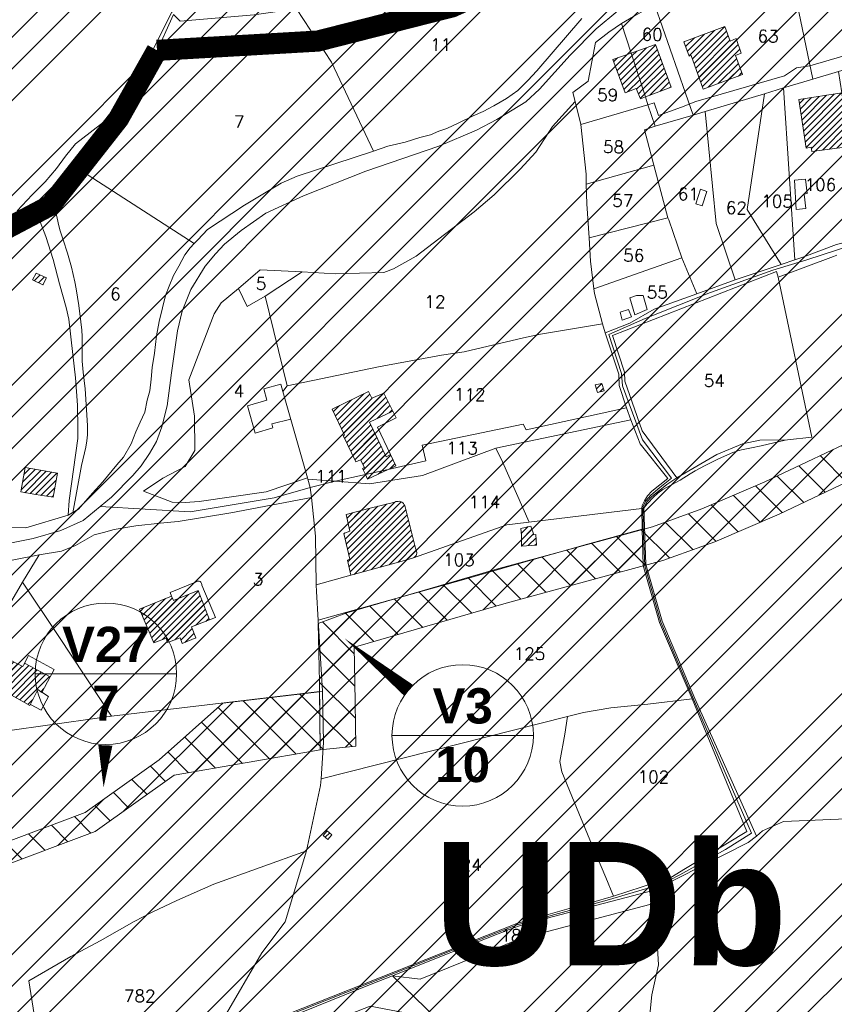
# Model space of a CAD drawing. Header units: metres. Extents: x 578835 to 593571, y 248557 to 255108.
# Tile 109 of 251: x 582712 to 582943, y 252401 to 252681. Entities that reach past the tile are written whole.
import ezdxf

# ---------------------------------------------------------------- set-up
doc = ezdxf.new("R2010")
doc.units = ezdxf.units.M
doc.linetypes.add('CACHEX2', pattern=[0.75, 0.5, -0.25])
doc.linetypes.add('SOLID_LINE', pattern=[0])
for name, color, linetype, lineweight in [('Cad-BATIMENT_BATI_LEGER13', 7, 'SOLID_LINE', 0), ('Cad-BATIMENT_BATI_PRIVE12', 7, 'SOLID_LINE', 0), ('Cad-BATIMENT_BATI_PRIVE12_HACH', 7, 'SOLID_LINE', 0), ('Cad-PARCELLAIRE_PARCELLE1', 250, 'SOLID_LINE', 0), ('Cad-RESEAU_ROUT_AXE_DE_VOIE26', 255, 'SOLID_LINE', 0), ('Cad-RESEAU_ROUT_LIMITE_DE_VOIE_P23', 8, 'SOLID_LINE', 0), ('Cad-TOPONYMIE_NUMERO_DE_PARCELL182', 250, 'SOLID_LINE', 0), ('ER', 192, 'Continuous', 18), ('PLU', 7, 'CACHEX2', 5), ('PPRIF - contour', 10, 'Continuous', 9)]:
    doc.layers.add(name, color=color, linetype=linetype, lineweight=lineweight)
doc.layers.add('PLU nom', color=7, linetype='Continuous')
doc.styles.get("Standard").update_dxf_attribs({"font": 'arialbd_0.ttf', "height": 50})
doc.styles.add('TEXTSTYLE_45_11', font='txt.shx', dxfattribs={"oblique": 50})

msp = doc.modelspace()

# ---------------------------------------------------------------- hatches: boundary and pattern name
at = {"layer": 'Cad-BATIMENT_BATI_PRIVE12_HACH', "ltscale": 0.4}
h = msp.add_hatch(dxfattribs=at)
h.set_pattern_fill('ANSI31', color=256, scale=0.4, style=0)
h.paths.add_polyline_path([(582913.33, 252674.91), (582911.84, 252679.02), (582900.17, 252674.7), (582901.74, 252670.6), (582902.31, 252670.76), (582905.65, 252661.23), (582916.85, 252665.4), (582914.83, 252670.8), (582916.5, 252671.49), (582915, 252675.6)])
h = msp.add_hatch(dxfattribs=at)
h.set_pattern_fill('ANSI31', color=256, scale=0.4, style=0)
h.paths.add_polyline_path([(582885.19, 252671.45), (582889.27, 252659.08), (582896.54, 252661.8), (582892.15, 252673.92)])
h = msp.add_hatch(dxfattribs=at)
h.set_pattern_fill('ANSI31', color=256, scale=0.4, style=0)
h.paths.add_polyline_path([(582889.27, 252659.08), (582885.19, 252671.45), (582879.98, 252669.68), (582883.49, 252660.16), (582886.68, 252661.43), (582887.83, 252658.51)])
h = msp.add_hatch(dxfattribs=at)
h.set_pattern_fill('ANSI31', color=256, scale=0.4, style=0)
h.paths.add_polyline_path([(582945.06, 252660.17), (582932.85, 252658.26), (582934.91, 252644.49), (582936.38, 252644.73), (582936.56, 252643.52), (582945.93, 252644.75), (582945.73, 252646.18), (582947.19, 252646.41)])
h = msp.add_hatch(dxfattribs=at)
h.set_pattern_fill('ANSI31', color=256, scale=0.4, style=0)
h.paths.add_polyline_path([(582716.24, 252609), (582715.16, 252607.12), (582718.16, 252605.7), (582719.16, 252607.68)])
h = msp.add_hatch(dxfattribs=at)
h.set_pattern_fill('ANSI31', color=256, scale=0.4, style=0)
h.paths.add_polyline_path([(582876.86, 252577.68), (582874.99, 252577.3), (582875.66, 252575.12), (582877.52, 252575.62)])
h = msp.add_hatch(dxfattribs=at)
h.set_pattern_fill('ANSI31', color=256, scale=0.4, style=0)
h.paths.add_polyline_path([(582808.9, 252553.51), (582809.77, 252551.8), (582816.25, 252553.23), (582818.39, 252554.3), (582816.88, 252557.52), (582815.62, 252556.86), (582810.93, 252566.72), (582817.5, 252569.84), (582814.94, 252574.97), (582811.59, 252573.47), (582810.61, 252575.39), (582800.31, 252570.41), (582803.82, 252563.01), (582803.42, 252562.87), (582807, 252555.47), (582808.36, 252556.03), (582809.45, 252553.78)])
h = msp.add_hatch(dxfattribs=at)
h.set_pattern_fill('ANSI31', color=256, scale=0.4, style=0)
h.paths.add_polyline_path([(582721.04, 252545.41), (582722.3, 252552.2), (582713.09, 252553.78), (582711.86, 252546.88), (582716.13, 252546.12)])
h = msp.add_hatch(dxfattribs=at)
h.set_pattern_fill('ANSI31', color=256, scale=0.4, style=0)
h.paths.add_polyline_path([(582810.38, 252550.52), (582816.25, 252553.23), (582809.77, 252551.8)])
h = msp.add_hatch(dxfattribs=at)
h.set_pattern_fill('ANSI31', color=256, scale=0.4, style=0)
h.paths.add_polyline_path([(582824.17, 252530.37), (582823.97, 252530.91), (582821, 252542.7), (582820.9, 252542.92), (582820.79, 252543.24), (582820.6, 252543.56), (582820.34, 252543.76), (582820.07, 252543.96), (582819.73, 252544.16), (582819.39, 252544.24), (582819.06, 252544.21), (582818.73, 252544.18), (582818.4, 252544.17), (582818.09, 252544.02), (582810.74, 252542.19), (582804.28, 252540.53), (582805.35, 252535.71), (582803.59, 252535.13), (582805.35, 252527.8), (582804.63, 252527.52), (582805.65, 252523.25), (582820.23, 252527.26), (582823.13, 252528.05), (582823.69, 252528.33), (582823.91, 252528.57), (582824.14, 252528.81), (582824.27, 252529.15), (582824.32, 252529.49), (582824.31, 252529.72), (582824.28, 252530.05)])
h = msp.add_hatch(dxfattribs=at)
h.set_pattern_fill('ANSI31', color=256, scale=0.4, style=0)
h.paths.add_polyline_path([(582853.91, 252536.53), (582854.07, 252534.53), (582854.07, 252531.53), (582858.34, 252531.77), (582858.18, 252534.76), (582857.61, 252534.72), (582856.74, 252537.21)])
h = msp.add_hatch(dxfattribs=at)
h.set_pattern_fill('ANSI31', color=256, scale=0.4, style=0)
h.paths.add_polyline_path([(582765.49, 252510.54), (582762.25, 252518.86), (582755.22, 252516.04), (582754.7, 252517.34), (582745.62, 252513.57), (582749.63, 252504.09), (582753.14, 252505.4), (582753.58, 252504.1), (582757.09, 252505.5), (582757.72, 252503.88), (582761.63, 252505.43), (582760.39, 252508.56)])
h = msp.add_hatch(dxfattribs=at)
h.set_pattern_fill('ANSI31', color=256, scale=0.4, style=0)
h.paths.add_polyline_path([(582717.84, 252489.97), (582720.19, 252494.4), (582712.94, 252498.25), (582712.45, 252497.32), (582707.02, 252500.1), (582702.16, 252491.11), (582706.22, 252488.88), (582707.08, 252490.4), (582714.44, 252486.22), (582716.7, 252490.76)])
h = msp.add_hatch(dxfattribs=at)
h.set_pattern_fill('ANSI31', color=256, scale=0.4, style=0)
h.paths.add_polyline_path([(582798.92, 252450.69), (582797.71, 252449.36), (582799.12, 252448.25), (582800.25, 252449.57)])
at = {"layer": 'ER', "ltscale": 0.4}
h = msp.add_hatch(dxfattribs=at)
h.set_pattern_fill('ANSI37', color=256, scale=2, style=0)
h.paths.add_polyline_path([(582796.74, 252490.16), (582769.25, 252486.91), (582751.21, 252470.8), (582730.2, 252455.87), (582703.18, 252445.74), (582667.97, 252433.81), (582630.66, 252426.35), (582616.13, 252419.7), (582611.33, 252414.89), (582602.92, 252440.09), (582578.85, 252485.94), (582556.56, 252535.65), (582541.51, 252565.17), (582528.44, 252580.62), (582512.68, 252591.12), (582488.4, 252608.05), (582472.83, 252625.23), (582472.83, 252631.27), (582478.02, 252640.23), (582488.83, 252642.2), (582507.51, 252640.55), (582536.33, 252630.95), (582584.88, 252614.59), (582587.68, 252619.98), (582538.23, 252636.64), (582508.74, 252646.46), (582488.55, 252648.24), (582474.22, 252645.64), (582466.83, 252632.88), (582466.83, 252622.92), (582484.41, 252603.52), (582509.3, 252586.16), (582524.4, 252576.09), (582536.48, 252561.82), (582551.15, 252533.05), (582573.45, 252483.32), (582597.39, 252437.73), (582606.72, 252409.73), (582605.23, 252404.89), (582595.31, 252402.74), (582584.48, 252412.53), (582568.75, 252427.7), (582550.3, 252455.57), (582537.23, 252472.05), (582516.52, 252510.01), (582497.68, 252526.49), (582474.98, 252541.62), (582445.46, 252553.78), (582431.57, 252558.41), (582430.11, 252545.81), (582423.34, 252552.84), (582404.55, 252581.87), (582376.71, 252616.66), (582350.38, 252633.62), (582321.17, 252646.47), (582291.42, 252649.97), (582249.04, 252650.55), (582220.64, 252652.25), (582175.3, 252658.48), (582156.76, 252664.66), (582149.33, 252667.45), (582147.99, 252661.54), (582154.76, 252659.01), (582173.93, 252652.61), (582220.05, 252646.27), (582248.82, 252644.55), (582291.03, 252643.98), (582319.58, 252640.62), (582347.53, 252628.32), (582372.64, 252612.14), (582399.68, 252578.35), (582418.62, 252549.09), (582474.29, 252491.38), (582506.5, 252456.92), (582516.46, 252433.67), (582520.16, 252416.24), (582513.46, 252404.9), (582485.65, 252372.56), (582464.23, 252348.89), (582447.94, 252338.57), (582435.29, 252336.46), (582397.51, 252342.1), (582360.44, 252348.94), (582330, 252355.26), (582297.29, 252358.13), (582252.85, 252363.25), (582218.92, 252369.58), (582194.15, 252368.99), (582173.95, 252362.26), (582168.39, 252354.62), (582166.96, 252346.03), (582188.65, 252307.2), (582215.9, 252285.85), (582242.17, 252275.91), (582256.01, 252262.77), (582269.08, 252250.42), (582288.32, 252238.59), (582307.73, 252234.11), (582337.11, 252234.82), (582386.15, 252227.72), (582440.89, 252221.32), (582476.71, 252210.58), (582504.48, 252209.85), (582569, 252219.17), (582598.6, 252223.98), (582602.74, 252221.4), (582610.83, 252207.91), (582620.1, 252186.53), (582637.49, 252156.1), (582655.02, 252137.85), (582666.41, 252128.74), (582688.82, 252123.51), (582708.41, 252123.51), (582725.34, 252114.7), (582734.85, 252107.1), (582736.07, 252096.1), (582729.77, 252075.09), (582723.28, 252035.45), (582722.58, 252010.22), (582713.67, 251992.4), (582698.19, 251967.77), (582675.88, 251943.38), (582649.51, 251929.51), (582621.53, 251921.81), (582598.81, 251919.61), (582583.13, 251907.67), (582564.2, 251893.11), (582552.1, 251875.71), (582550.34, 251861.66), (582558.35, 251856.66), (582575.66, 251855.93), (582599.7, 251844.63), (582623.95, 251839.48), (582646.09, 251840.22), (582661.18, 251844.53), (582681.51, 251846.63), (582706.04, 251847.33), (582746.16, 251839.31), (582777.12, 251831.57), (582798.72, 251819.73), (582815.48, 251807.16), (582832.68, 251789.25), (582845.85, 251780.72), (582865.53, 251780.72), (582889.06, 251784.4), (582912.14, 251795.94), (582940.37, 251805.82), (582975.56, 251814.26), (582989.04, 251814.26), (583010.12, 251807.94), (583034.7, 251802.16), (583054.6, 251800.68), (583081.25, 251805.73), (583113.44, 251808.52), (583139.2, 251802.26), (583169.25, 251791.08), (583188.74, 251775.08), (583203.28, 251760.54), (583236.28, 251745.14), (583277.77, 251739.04), (583285.1, 251732.57), (583282.99, 251752.41), (583279.03, 251744.92), (583238.02, 251750.95), (583206.78, 251765.53), (583192.77, 251779.53), (583172.29, 251796.35), (583140.96, 251808.01), (583113.9, 251814.59), (583080.43, 251811.68), (583054.26, 251806.73), (583035.62, 251808.11), (583011.67, 251813.74), (582989.92, 251820.26), (582974.85, 251820.26), (582938.67, 251811.58), (582909.8, 251801.48), (582887.21, 251790.18), (582865.06, 251786.72), (582847.62, 251786.72), (582836.53, 251793.9), (582819.47, 251811.67), (582801.97, 251824.79), (582779.32, 251837.21), (582747.47, 251845.17), (582706.55, 251853.35), (582681.11, 251852.63), (582660.04, 251850.45), (582645.16, 251846.19), (582624.48, 251845.5), (582601.62, 251850.35), (582577.12, 251861.88), (582560.18, 251862.58), (582556.77, 251864.72), (582557.87, 251873.5), (582568.6, 251888.92), (582586.78, 251902.91), (582601.08, 251913.8), (582622.62, 251915.89), (582651.73, 251923.89), (582679.6, 251938.56), (582702.98, 251964.12), (582718.9, 251989.45), (582728.54, 252008.73), (582729.27, 252034.88), (582735.63, 252073.74), (582742.17, 252095.55), (582740.54, 252110.23), (582728.63, 252119.76), (582709.88, 252129.51), (582689.51, 252129.51), (582669.09, 252134.27), (582659.07, 252142.29), (582642.34, 252159.72), (582625.47, 252189.22), (582616.18, 252210.66), (582607.14, 252225.72), (582599.86, 252230.27), (582568.09, 252225.1), (582504.13, 252215.86), (582477.66, 252216.56), (582442.11, 252227.22), (582386.93, 252233.67), (582337.47, 252240.84), (582308.34, 252240.12), (582290.63, 252244.21), (582272.75, 252255.21), (582260.13, 252267.13), (582245.42, 252281.1), (582218.88, 252291.14), (582193.3, 252311.18), (582173.22, 252347.11), (582174.08, 252352.24), (582177.67, 252357.17), (582195.19, 252363.01), (582218.44, 252363.57), (582251.95, 252357.32), (582296.68, 252352.16), (582329.13, 252349.31), (582359.28, 252343.05), (582396.52, 252336.18), (582435.34, 252330.39), (582450.12, 252332.85), (582468.13, 252344.25), (582490.15, 252368.59), (582518.35, 252401.39), (582526.51, 252415.2), (582522.21, 252435.49), (582511.6, 252460.25), (582478.64, 252495.51), (582435.51, 252540.22), (582436.68, 252550.38), (582443.36, 252548.15), (582472.15, 252536.3), (582494.03, 252521.72), (582511.77, 252506.2), (582532.21, 252468.72), (582545.44, 252452.05), (582564.11, 252423.84), (582580.39, 252408.14), (582593.57, 252396.22), (582609.94, 252399.78), (582612.27, 252407.34), (582619.61, 252414.69), (582632.52, 252420.61), (582669.52, 252428.01), (582705.19, 252440.09), (582733.04, 252450.53), (582755.47, 252466.46), (582796.94, 252473.67), (582796.82, 252482.36)])
h = msp.add_hatch(dxfattribs=at)
h.set_pattern_fill('ANSI37', color=256, scale=2, style=0)
h.paths.add_polyline_path([(583120.38, 252605.1), (583096.66, 252604.2), (583039.38, 252598.94), (583020.07, 252590.5), (582997.43, 252578.52), (582952.4, 252563.61), (582923.18, 252549.73), (582905.3, 252542.07), (582891.25, 252537.01), (582847.02, 252524.95), (582804.45, 252512.58), (582796.37, 252509.55), (582796.73, 252492.88), (582796.94, 252473.67), (582807.01, 252474.67), (582806.73, 252493.04), (582806.52, 252502.68), (582807.6, 252503.09), (582849.73, 252515.32), (582894.26, 252527.47), (582908.96, 252532.76), (582927.3, 252540.61), (582956.13, 252554.31), (583001.36, 252569.29), (583024.42, 252581.49), (583041.91, 252589.13), (583097.3, 252594.22), (583119, 252595.04), (583166.45, 252579.8), (583170.27, 252578.57), (583168.82, 252589.54)])
at = {"layer": 'PPRIF - contour', "lineweight": 15}
h = msp.add_hatch(dxfattribs=at)
h.set_pattern_fill('ANSI34', color=30, scale=2, style=0)
h.paths.add_polyline_path([(583168.56, 249236.59), (583178.02, 249273.37), (583184.15, 249314.36), (583186.86, 249348.54), (583183.82, 249412.65), (583188.31, 249497.75), (583209.56, 249638.59), (583209.57, 249654.16), (583202.87, 249764.69), (583181.22, 249772.54), (583212.18, 249841.81), (583235.33, 249974.64), (583193.51, 249985.09), (583186.04, 250045.54), (583188.28, 250067.18), (583195.8, 250078.07), (583245.78, 250078.37), (583251.01, 250132.85), (583194.25, 250138.82), (583209.94, 250168.32), (583209.19, 250188.47), (583208.21, 250203.8), (583217.43, 250267.61), (583213.64, 250277.41), (583256.98, 250284.74), (583262.34, 250350.34), (583266.18, 250436.39), (583274.5, 250436.7), (583214.43, 250499.33), (583184.56, 250537.39), (583218.91, 250547.09), (583241.07, 250552.07), (583269.68, 250547.09), (583271.18, 250569.48), (583274.91, 250580.67), (583286.48, 250597.77), (583293.66, 250716.62), (583278.73, 250731.44), (583193.67, 250750.25), (583156.78, 250759.28), (583135.71, 250831.5), (583141.39, 250856.49), (583145.69, 250864.01), (583161.1, 250891.6), (583169.34, 250905.21), (583172.57, 250920.26), (583171.49, 250936.38), (583169.31, 250950.6), (583181.85, 251003.26), (583206.95, 251084.03), (583216.62, 251114.12), (583232.39, 251161.77), (583245.29, 251209.41), (583234.54, 251210.94), (583234.1, 251288.09), (583244.66, 251288.39), (583237.9, 251328.73), (583229.54, 251356.01), (583200.13, 251357.42), (583190.46, 251371.39), (583189.74, 251379.63), (583190.1, 251406.14), (583244.22, 251415.82), (583256.04, 251419.04), (583270.74, 251430.86), (583295.47, 251440.89), (583325.21, 251451.64), (583340.94, 251464.43), (583366, 251457.91), (583398.59, 251444.88), (583422.15, 251436.37), (583417.63, 251462.92), (583418.14, 251495.99), (583409.11, 251546.1), (583400.09, 251585.18), (583359.99, 251579.17), (583344.95, 251609.23), (583333.92, 251624.76), (583325.9, 251633.28), (583319.39, 251648.31), (583296.33, 251649.31), (583292.32, 251666.85), (583282.01, 251764.42), (583240.65, 251790.03), (583212.78, 251805.76), (583221.32, 251831.82), (583251.44, 251830.48), (583273.02, 251828.23), (583262.67, 251903.93), (583199.69, 251895.44), (583192.95, 251945.32), (583256.33, 251954.31), (583243.74, 252050.47), (583214.52, 252068.27), (583208.68, 252073.66), (583201.93, 252137.92), (583178.11, 252135.22), (583183.95, 252176.12), (583226.69, 252181.65), (583216.8, 252253.1), (583210.96, 252307.92), (583193.36, 252422.33), (583178.97, 252519.84), (583167.73, 252607.66), (583178.52, 252614.4), (583188.29, 252625.39), (583184.93, 252642.05), (583192.13, 252639.75), (583210.89, 252641.9), (583205.05, 252676.95), (583200.1, 252708.47), (583205.05, 252708.02), (583194.96, 252797.38), (583191.02, 252799.28), (583173.51, 252800.6), (583168.08, 252797.59), (583165.67, 252793.82), (583165.69, 252787.69), (583073.05, 252815.41), (583065.66, 252814.13), (583065.94, 252812.7), (583046.85, 252808.33), (583047.04, 252816.04), (582997.15, 252812.42), (582995.86, 252782.45), (582980.16, 252787.72), (582949.89, 252804.92), (582947.27, 252800.69), (582935.19, 252777.61), (582924.38, 252768.8), (582917.32, 252760.63), (582910.91, 252748.5), (582903.76, 252736.42), (582880, 252724.86), (582817.58, 252706.15), (582782.59, 252696.37), (582747.69, 252696.56), (582653.19, 252726.32), (582583.51, 252736.7), (582547.53, 252745.89), (582391.95, 252693.83), (582342.71, 252696.56), (582258, 252701.11), (582228.89, 252730.03), (582194.3, 252754.65), (582137.15, 252749.12), (582028.37, 252701.22), (581997.03, 252701.83), (581923.09, 252643.99), (581895.44, 252653.82), (581782.97, 252699.88), (581749.17, 252724.45), (581694.48, 252730.59), (581626.87, 252779.73), (581623.69, 252832.13), (581568.99, 252867.14), (581549.94, 252902.76), (581520.9, 252875.84), (581488.95, 252861.1), (581415.1, 252871.66), (581333.97, 252861.22), (581285.87, 252845.9), (581226.26, 252859.41), (581213.27, 252848.96), (581176.79, 252829.19), (581135.62, 252832.26), (581093.83, 252851.3), (581026.18, 252865.71), (580894.22, 252859.98), (580764.18, 252821.75), (580666.25, 252837.89), (580606.97, 252807.31), (580553.37, 252825.96), (580518.38, 252831.19), (580426.24, 252844.58), (580314.78, 252864.48), (580232.54, 252861.61), (580193.34, 252877.86), (579737.68, 252731.06), (579339.29, 252594.91), (579467.34, 252529.95), (579492.26, 252526.53), (579537.88, 252506.87), (579628.29, 252501.98), (579673.34, 252488.27), (579756.55, 252421.24), (579801.62, 252412.32), (579849.52, 252376.66), (579890.09, 252373.24), (579954.11, 252362.98), (580003.08, 252331.22), (580020.69, 252319.86), (580037.79, 252307.65), (580048.55, 252295.44), (580067.12, 252269.55), (580095.49, 252178.46), (580127.66, 252086.63), (580157.22, 252011.67), (580209.32, 251928.46), (580208.41, 251858.24), (580196.24, 251818.11), (580206.29, 251790.3), (580227.07, 251716.54), (580274.53, 251673.98), (580324.82, 251599.61), (580345.2, 251567.99), (580352.27, 251548.44), (580380.56, 251474.57), (580498.13, 251465.11), (580632.34, 251425.65), (580688.87, 251403.81), (580903, 251328.66), (581057.22, 251304.45), (581128.89, 251277.45), (581306.24, 251176.53), (581363.6, 251156.15), (581418.4, 251079.72), (581465.72, 250967.17), (581546.02, 250830.88), (581604.72, 250760.44), (581621.29, 250710.76), (581635.31, 250677.64), (581677.37, 250643.25), (581761.5, 250538.8), (581878.03, 250481.58), (581978.36, 250416.05), (582083.64, 250336.15), (582132.06, 250252.96), (582193.12, 250147.32), (582211.34, 250118.18), (582217.79, 250080.35), (582244.22, 249930.09), (582252.92, 249788.8), (582279.87, 249720.73), (582264.14, 249693.23), (582229.1, 249576.98), (582243.69, 249504.21), (582236.53, 249458.37), (582233.12, 249417.21), (582207.89, 249404.14), (582210.7, 249314.66), (582282.52, 249136.36), (582365.79, 249069.63), (582329.51, 248868.66), (582370.33, 248802.93), (582389.99, 248830.88), (582435.35, 248829.37), (582475.81, 248930.64), (582488.18, 248933.83), (582505.04, 248934.94), (582536.56, 248931.03), (582545.58, 248873.46), (582547.73, 248837.81), (582559.27, 248733.3), (582660.26, 248731.96), (582707.75, 248722.61), (582711.09, 248844.25), (582713.77, 248853.61), (582730.11, 248933.31), (582770.57, 249048.63), (582781.22, 249070.77), (582782.86, 249074.05), (582786.69, 249073.51), (582794.34, 249066.4), (582795.98, 249060.39), (582802, 249037.44), (582837.54, 249029.24), (582847.92, 249019.4), (582859.41, 249022.68), (582870.89, 249021.59), (582882.91, 249029.79), (582897.68, 249024.87), (582894.41, 249004.61), (582898.78, 248991.5), (582903.16, 248984.94), (582914.71, 248986.01), (582980.86, 249040.12), (583036.72, 249107.47), (583089.79, 249152.85), (583096.96, 249144.66), (583169.29, 249123.72), (583150.9, 249178.85), (583158.77, 249200.15)])

# ---------------------------------------------------------------- linework, layer by layer
at = {"layer": 'Cad-BATIMENT_BATI_LEGER13'}
for points in [[(582932.07, 252627.1), (582934.86, 252627.33), (582934.36, 252631.41), (582935.17, 252631.58), (582934.74, 252635.68), (582931.63, 252635.42), (582932.07, 252627.1), (582932.07, 252627.1)], [(582932.07, 252627.1), (582934.86, 252627.33), (582934.36, 252631.41), (582935.17, 252631.58), (582934.74, 252635.68), (582931.63, 252635.42), (582932.07, 252627.1), (582932.07, 252627.1)], [(582903.59, 252628.73), (582905.37, 252628.1), (582906.75, 252632.23), (582904.89, 252632.86), (582903.59, 252628.73), (582903.59, 252628.73)], [(582903.59, 252628.73), (582905.37, 252628.1), (582906.75, 252632.23), (582904.89, 252632.86), (582903.59, 252628.73), (582903.59, 252628.73)], [(582818.49, 252567.91), (582817.5, 252569.84), (582810.93, 252566.72), (582815.62, 252556.86), (582816.88, 252557.52), (582813.19, 252565.24), (582818.49, 252567.91), (582818.49, 252567.91)], [(582818.49, 252567.91), (582817.5, 252569.84), (582810.93, 252566.72), (582815.62, 252556.86), (582816.88, 252557.52), (582813.19, 252565.24), (582818.49, 252567.91), (582818.49, 252567.91)], [(582721.33, 252496.5), (582714.08, 252500.47), (582712.94, 252498.25), (582720.19, 252494.4), (582721.33, 252496.5), (582721.33, 252496.5)], [(582721.33, 252496.5), (582714.08, 252500.47), (582712.94, 252498.25), (582720.19, 252494.4), (582721.33, 252496.5), (582721.33, 252496.5)]]:
    msp.add_lwpolyline(points, close=True, dxfattribs=at)
at = {"layer": 'Cad-BATIMENT_BATI_PRIVE12'}
for points in [[(582913.33, 252674.91), (582911.84, 252679.02), (582900.17, 252674.7), (582901.74, 252670.6), (582902.31, 252670.76), (582905.65, 252661.23), (582916.85, 252665.4), (582914.83, 252670.8), (582916.5, 252671.49), (582915, 252675.6), (582913.33, 252674.91), (582913.33, 252674.91)], [(582885.19, 252671.45), (582889.27, 252659.08), (582896.54, 252661.8), (582892.15, 252673.92), (582885.19, 252671.45), (582885.19, 252671.45)], [(582889.27, 252659.08), (582885.19, 252671.45), (582879.98, 252669.68), (582883.49, 252660.16), (582886.68, 252661.43), (582887.83, 252658.51), (582889.27, 252659.08), (582889.27, 252659.08)], [(582945.06, 252660.17), (582932.85, 252658.26), (582934.91, 252644.49), (582936.38, 252644.73), (582936.56, 252643.52), (582945.93, 252644.75), (582945.73, 252646.18), (582947.19, 252646.41), (582945.06, 252660.17), (582945.06, 252660.17)], [(582716.24, 252609), (582715.16, 252607.12), (582718.16, 252605.7), (582719.16, 252607.68), (582716.24, 252609), (582716.24, 252609)], [(582876.86, 252577.68), (582874.99, 252577.3), (582875.66, 252575.12), (582877.52, 252575.62), (582876.86, 252577.68), (582876.86, 252577.68)], [(582808.9, 252553.51), (582809.77, 252551.8), (582816.25, 252553.23), (582818.39, 252554.3), (582816.88, 252557.52), (582815.62, 252556.86), (582810.93, 252566.72), (582817.5, 252569.84), (582814.94, 252574.97), (582811.59, 252573.47), (582810.61, 252575.39), (582800.31, 252570.41), (582803.82, 252563.01), (582803.42, 252562.87), (582807, 252555.47), (582808.36, 252556.03), (582809.45, 252553.78), (582808.9, 252553.51), (582808.9, 252553.51)], [(582721.04, 252545.41), (582722.3, 252552.2), (582713.09, 252553.78), (582711.86, 252546.88), (582716.13, 252546.12), (582721.04, 252545.41), (582721.04, 252545.41)], [(582810.38, 252550.52), (582816.25, 252553.23), (582809.77, 252551.8), (582810.38, 252550.52), (582810.38, 252550.52)], [(582824.17, 252530.37), (582823.97, 252530.91), (582821, 252542.7), (582820.9, 252542.92), (582820.79, 252543.24), (582820.6, 252543.56), (582820.34, 252543.76), (582820.07, 252543.96), (582819.73, 252544.16), (582819.39, 252544.24), (582819.06, 252544.21), (582818.73, 252544.18), (582818.4, 252544.17), (582818.09, 252544.02), (582810.74, 252542.19), (582804.28, 252540.53), (582805.35, 252535.71), (582803.59, 252535.13), (582805.35, 252527.8), (582804.63, 252527.52), (582805.65, 252523.25), (582820.23, 252527.26), (582823.13, 252528.05), (582823.69, 252528.33), (582823.91, 252528.57), (582824.14, 252528.81), (582824.27, 252529.15), (582824.32, 252529.49), (582824.31, 252529.72), (582824.28, 252530.05), (582824.17, 252530.37), (582824.17, 252530.37)], [(582853.91, 252536.53), (582854.07, 252534.53), (582854.07, 252531.53), (582858.34, 252531.77), (582858.18, 252534.76), (582857.61, 252534.72), (582856.74, 252537.21), (582853.91, 252536.53), (582853.91, 252536.53)], [(582765.49, 252510.54), (582762.25, 252518.86), (582755.22, 252516.04), (582754.7, 252517.34), (582745.62, 252513.57), (582749.63, 252504.09), (582753.14, 252505.4), (582753.58, 252504.1), (582757.09, 252505.5), (582757.72, 252503.88), (582761.63, 252505.43), (582760.39, 252508.56), (582765.49, 252510.54), (582765.49, 252510.54)], [(582717.84, 252489.97), (582720.19, 252494.4), (582712.94, 252498.25), (582712.45, 252497.32), (582707.02, 252500.1), (582702.16, 252491.11), (582706.22, 252488.88), (582707.08, 252490.4), (582714.44, 252486.22), (582716.7, 252490.76), (582717.84, 252489.97), (582717.84, 252489.97)], [(582798.92, 252450.69), (582797.71, 252449.36), (582799.12, 252448.25), (582800.25, 252449.57), (582798.92, 252450.69), (582798.92, 252450.69)]]:
    msp.add_lwpolyline(points, close=True, dxfattribs=at)
at = {"layer": 'Cad-PARCELLAIRE_PARCELLE1'}
for points in [[(582710.81, 252626.71), (582715.14, 252631.2), (582718.77, 252634.95), (582722.01, 252638.68), (582724.6, 252642.24), (582727.44, 252645.7), (582736.58, 252652.82), (582739.14, 252655.71), (582742.93, 252660.7), (582745.67, 252664.39), (582749.87, 252673.32), (582754.74, 252683.09), (582757.37, 252687.1), (582742.99, 252694.48), (582731.8, 252700.24), (582716.38, 252707.2), (582716.38, 252707.2), (582716.38, 252707.2), (582706.21, 252694.66)], [(582871.18, 252681.32), (582858.41, 252666.44), (582855.92, 252663.66), (582853.03, 252660.86), (582849.83, 252658.58), (582846.21, 252656.5), (582843.22, 252654.91), (582840.36, 252653.67), (582836.31, 252651.66), (582832.83, 252650.03), (582830.58, 252649.29), (582828.19, 252648.31), (582825.21, 252647.5), (582821.03, 252646.15), (582816.1, 252645.06), (582812.02, 252643.62), (582800.1, 252668.93), (582790.18, 252684.04)], [(582709.12, 252622.33), (582717.41, 252623.58), (582717.41, 252623.58), (582717.41, 252623.58), (582719, 252619.37), (582721.03, 252612.84), (582722.84, 252605.98), (582724.72, 252599.22), (582725.5, 252595.94), (582726.66, 252585.89), (582727.37, 252579.26), (582727.94, 252571.51), (582728.08, 252564.94), (582728.06, 252562.05), (582725.57, 252544.45), (582725.35, 252540.31), (582713.28, 252536.74), (582691.67, 252536.95)], [(582943.63, 252614.13), (582942.67, 252613.71), (582926.93, 252607.82), (582936.55, 252562.48), (582929.62, 252561.68), (582921.8, 252561.59), (582916.86, 252560.51), (582909.52, 252557.56), (582898.2, 252550.92), (582895.39, 252549.02), (582890.99, 252545.53), (582889.78, 252544.2), (582888.78, 252542.33), (582889.38, 252526.33), (582894.02, 252510.23), (582903.35, 252488.26), (582920.78, 252449.14), (582922.56, 252450.63), (582928.51, 252453.36), (582953.06, 252454.4)], [(582701.52, 252502.87), (582712.34, 252521.28), (582717.13, 252529.03), (582671.97, 252520.14)], [(582698.76, 252365.87), (582719.68, 252373.86), (582719.68, 252373.86), (582719.68, 252373.86), (582718.14, 252382.54), (582715.65, 252398.49), (582714.11, 252408.06), (582726.07, 252414.96), (582734.43, 252419.45), (582744.03, 252424.94), (582749.16, 252427.59), (582756.23, 252430.85), (582766.72, 252435.52), (582793.05, 252444.96), (582797.02, 252463.57), (582797.19, 252465.48), (582797.82, 252475.79), (582797.59, 252490.37), (582737.68, 252483.26), (582710.71, 252479.46)], [(582890.39, 252397.56), (582891.08, 252404.08), (582893.01, 252412.61), (582891.96, 252430.13), (582891.73, 252433.79), (582918.45, 252447.38), (582920.78, 252449.14), (582922.56, 252450.63), (582928.51, 252453.36), (582953.06, 252454.4), (582964.2, 252454.33), (582967.37, 252454.81), (582974.41, 252456.4), (582983.28, 252461.71), (582989.15, 252464.54), (582988.85, 252441.44), (582993.06, 252434.44), (582995.56, 252430.07), (583002.25, 252419.15), (583004.58, 252391.15)], [(582715.65, 252398.49), (582714.11, 252408.06), (582726.07, 252414.96), (582734.43, 252419.45), (582744.03, 252424.94), (582749.16, 252427.59), (582756.23, 252430.85), (582766.72, 252435.52), (582793.05, 252444.96), (582793.05, 252444.96), (582793.05, 252444.96), (582786.98, 252424.84), (582780.29, 252416.03), (582769.62, 252397.64)], [(582830.07, 252397.33), (582817.43, 252409.54), (582825.26, 252408.52), (582853.65, 252420.03), (582891.96, 252430.13), (582893.01, 252412.61), (582893.01, 252412.61), (582893.01, 252412.61), (582891.08, 252404.08), (582890.39, 252397.56)]]:
    msp.add_lwpolyline(points, dxfattribs=at)
for points in [[(582936.82, 252664.05), (582931.88, 252687.82), (582936.43, 252688.54), (582948.02, 252689.84), (582953.34, 252691.4), (582957.87, 252692.44), (582969.23, 252697.41), (582981.75, 252699.45), (582984.73, 252687.55), (582987.24, 252679.07), (582965.7, 252672.59), (582954.04, 252669.16), (582944.14, 252666.22), (582936.82, 252664.05), (582936.82, 252664.05)], [(582936.82, 252664.05), (582928.46, 252661.57), (582923.08, 252659.9), (582906.27, 252654.93), (582902.81, 252653.86), (582891.97, 252685.06), (582898.12, 252687.36), (582926.83, 252687.07), (582931.88, 252687.82), (582936.82, 252664.05), (582936.82, 252664.05)], [(582728.03, 252638.73), (582728.76, 252639.8), (582736.31, 252649.12), (582743.65, 252659.88), (582749.99, 252670.88), (582755.2, 252682.47), (582757.18, 252680.51), (582778.12, 252682.36), (582790.18, 252684.04), (582800.1, 252668.93), (582812.02, 252643.62), (582790.35, 252636.57), (582785.82, 252634.52), (582775.38, 252628.3), (582764.91, 252621.4), (582762.18, 252618.5), (582761.12, 252617.41), (582728.03, 252638.73), (582728.03, 252638.73)], [(582892.02, 252650.73), (582889.95, 252656.8), (582889.27, 252659.08), (582885.19, 252671.45), (582882.51, 252679.92), (582885.88, 252681.88), (582889.59, 252683.97), (582891.97, 252685.06), (582902.81, 252653.86), (582892.02, 252650.73), (582892.02, 252650.73)], [(582870.97, 252651.2), (582889.95, 252656.8), (582889.27, 252659.08), (582885.19, 252671.45), (582882.51, 252679.92), (582878.84, 252677.39), (582875.05, 252674.51), (582872.99, 252663.52), (582868.65, 252660.26), (582869.35, 252657.76), (582870.97, 252651.2), (582870.97, 252651.2)], [(582952.32, 252619.53), (582949.68, 252618.64), (582943.54, 252617.13), (582934.27, 252613.67), (582931.7, 252612.8), (582928.46, 252661.57), (582936.82, 252664.05), (582944.14, 252666.22), (582945.06, 252660.17), (582947.19, 252646.41), (582952.32, 252619.53), (582952.32, 252619.53)], [(582927.86, 252611.47), (582918.15, 252627.05), (582923.08, 252659.9), (582928.46, 252661.57), (582931.7, 252612.8), (582927.86, 252611.47), (582927.86, 252611.47)], [(582914.78, 252607.15), (582927.86, 252611.47), (582918.15, 252627.05), (582923.08, 252659.9), (582906.27, 252654.93), (582909.41, 252623.09), (582914.78, 252607.15), (582914.78, 252607.15)], [(582781.32, 252602.48), (582787.56, 252577.03), (582813.48, 252582.43), (582831.35, 252585.71), (582837.77, 252586.69), (582854.67, 252590.66), (582859.44, 252591.72), (582866.27, 252592.85), (582877.09, 252594.64), (582874.81, 252603.26), (582874.61, 252604.58), (582873.7, 252612.42), (582873.32, 252619.07), (582872.68, 252628.72), (582872.47, 252634.28), (582872.4, 252637.06), (582870.97, 252651.2), (582869.35, 252657.76), (582862.86, 252650.64), (582858.11, 252643.34), (582853.73, 252638.51), (582846.35, 252631.2), (582840.65, 252626.39), (582824.14, 252613.86), (582817.76, 252610.21), (582814.96, 252609.19), (582801.15, 252608.83), (582791.79, 252609.38), (582781.32, 252602.48), (582781.32, 252602.48)], [(582872.47, 252634.28), (582872.4, 252637.06), (582870.97, 252651.2), (582889.95, 252656.8), (582892.02, 252650.73), (582888.98, 252649.7), (582891.63, 252639.67), (582872.47, 252634.28), (582872.47, 252634.28)], [(582895.68, 252624.72), (582891.63, 252639.67), (582888.98, 252649.7), (582892.02, 252650.73), (582902.81, 252653.86), (582906.27, 252654.93), (582909.41, 252623.09), (582914.78, 252607.15), (582903.83, 252603.11), (582899.6, 252613.35), (582895.89, 252624.18), (582895.68, 252624.72), (582895.68, 252624.72)], [(582717.41, 252623.58), (582723.33, 252632.76), (582728.03, 252638.73), (582761.12, 252617.41), (582759.98, 252616.2), (582758.42, 252614.18), (582756.78, 252611.03), (582755.2, 252608.34), (582753.97, 252605.33), (582752.95, 252602.69), (582752.09, 252599.16), (582751.17, 252595.3), (582750.45, 252591.23), (582749.87, 252586.27), (582749.14, 252582.2), (582748.91, 252578.95), (582748.54, 252575.57), (582747.76, 252572.94), (582747.14, 252569.54), (582745.81, 252566.65), (582744.56, 252563.98), (582743.19, 252560.52), (582741.03, 252556.77), (582739.15, 252554.61), (582735.2, 252549.71), (582732.24, 252546.57), (582728.26, 252542), (582725.35, 252540.31), (582725.57, 252544.45), (582728.06, 252562.05), (582728.08, 252564.94), (582727.94, 252571.51), (582727.37, 252579.26), (582726.66, 252585.89), (582725.5, 252595.94), (582724.72, 252599.22), (582722.84, 252605.98), (582721.03, 252612.84), (582719, 252619.37), (582717.41, 252623.58), (582717.41, 252623.58)], [(582873.32, 252619.07), (582895.68, 252624.72), (582891.63, 252639.67), (582872.47, 252634.28), (582872.68, 252628.72), (582873.32, 252619.07), (582873.32, 252619.07)], [(582874.61, 252604.58), (582899.6, 252613.35), (582895.89, 252624.18), (582895.68, 252624.72), (582873.32, 252619.07), (582873.7, 252612.42), (582874.61, 252604.58), (582874.61, 252604.58)], [(582877.09, 252594.64), (582874.81, 252603.26), (582874.61, 252604.58), (582899.6, 252613.35), (582903.83, 252603.11), (582891.74, 252598.76), (582884.82, 252594.84), (582877.8, 252592.03), (582877.09, 252594.64), (582877.09, 252594.64)], [(582773.72, 252604.64), (582779.88, 252609.95), (582791.79, 252609.38), (582781.32, 252602.48), (582776.13, 252599.49), (582773.72, 252604.64), (582773.72, 252604.64)], [(582926.93, 252607.82), (582926.54, 252609.47), (582879.92, 252591.31), (582883.34, 252580.89), (582883.47, 252578.34), (582888.36, 252564.26), (582898.2, 252550.92), (582909.52, 252557.56), (582916.86, 252560.51), (582921.8, 252561.59), (582929.62, 252561.68), (582936.55, 252562.48), (582926.93, 252607.82), (582926.93, 252607.82)], [(582793.29, 252550.87), (582786.3, 252575.37), (582787.56, 252577.03), (582781.32, 252602.48), (582776.13, 252599.49), (582773.72, 252604.64), (582768.79, 252600.55), (582766.82, 252597.49), (582759.64, 252578.72), (582761.25, 252568.38), (582761.32, 252558.69), (582758.57, 252554.11), (582752.25, 252550.8), (582746.7, 252547.1), (582754.88, 252543.99), (582758.6, 252543.86), (582762.53, 252544.19), (582781.59, 252546.88), (582793.29, 252550.87), (582793.29, 252550.87)], [(582793.29, 252550.87), (582793.39, 252550.55), (582801.19, 252549.98), (582809.77, 252551.8), (582816.25, 252553.23), (582826.93, 252555.69), (582825.89, 252560.17), (582854.57, 252566.13), (582855.37, 252564.52), (582883.94, 252570.81), (582881.85, 252577.1), (582881.74, 252580.32), (582877.8, 252592.03), (582877.09, 252594.64), (582866.27, 252592.85), (582859.44, 252591.72), (582854.67, 252590.66), (582837.77, 252586.69), (582831.35, 252585.71), (582813.48, 252582.43), (582787.56, 252577.03), (582786.3, 252575.37), (582793.29, 252550.87), (582793.29, 252550.87)], [(582883.94, 252570.81), (582885.13, 252567.34), (582846.81, 252559.34), (582825.95, 252551.59), (582810.9, 252549.22), (582801.19, 252549.98), (582809.77, 252551.8), (582816.25, 252553.23), (582826.93, 252555.69), (582825.89, 252560.17), (582854.57, 252566.13), (582855.37, 252564.52), (582883.94, 252570.81), (582883.94, 252570.81)], [(582888.22, 252542.18), (582888.31, 252543.08), (582889.03, 252544.37), (582889.89, 252545.78), (582891.11, 252547.1), (582895.66, 252550.71), (582887.76, 252560.54), (582885.13, 252567.34), (582846.81, 252559.34), (582825.95, 252551.59), (582810.9, 252549.22), (582801.19, 252549.98), (582800.79, 252549.83), (582794.01, 252548.15), (582794.41, 252545.29), (582795.57, 252534.35), (582795.73, 252520.54), (582805.65, 252523.25), (582820.23, 252527.26), (582823.13, 252528.05), (582823.37, 252528.19), (582849.87, 252537.54), (582888.22, 252542.18), (582888.22, 252542.18)], [(582793.39, 252550.55), (582801.19, 252549.98), (582800.79, 252549.83), (582794.01, 252548.15), (582793.39, 252550.55), (582793.39, 252550.55)], [(582796.33, 252510.44), (582795.81, 252518.64), (582795.73, 252520.54), (582795.57, 252534.35), (582794.41, 252545.29), (582771.53, 252540.92), (582756.57, 252538.45), (582751.42, 252538.02), (582744.56, 252537.23), (582738.37, 252536.26), (582735.4, 252535.35), (582732.74, 252534.68), (582727.39, 252531.67), (582723.4, 252530.12), (582717.13, 252529.03), (582712.34, 252521.28), (582722.69, 252505.86), (582737.68, 252483.26), (582797.59, 252490.37), (582796.33, 252510.44), (582796.33, 252510.44)], [(582888.38, 252536.28), (582872.82, 252532.09), (582852.05, 252526.23), (582837.08, 252521.86), (582796.33, 252510.44), (582795.81, 252518.64), (582795.73, 252520.54), (582805.65, 252523.25), (582820.23, 252527.26), (582823.13, 252528.05), (582823.37, 252528.19), (582849.87, 252537.54), (582888.22, 252542.18), (582888.38, 252536.28), (582888.38, 252536.28)], [(582888.38, 252536.28), (582888.65, 252526.05), (582893.23, 252509.83), (582902.53, 252488.19), (582889.97, 252486.59), (582879.42, 252485.6), (582871.7, 252484.29), (582867.18, 252483.13), (582797.19, 252465.48), (582797.82, 252475.79), (582797.59, 252490.37), (582796.33, 252510.44), (582837.08, 252521.86), (582852.05, 252526.23), (582872.82, 252532.09), (582888.38, 252536.28), (582888.38, 252536.28)], [(582737.68, 252483.26), (582722.69, 252505.86), (582712.34, 252521.28), (582701.52, 252502.87), (582700.28, 252500.88), (582699.68, 252501.16), (582684.89, 252475.85), (582710.71, 252479.46), (582737.68, 252483.26), (582737.68, 252483.26)], [(582902.53, 252488.19), (582918.12, 252450.48), (582900.61, 252439.99), (582896.46, 252437.42), (582880.25, 252432.17), (582877.99, 252437.44), (582873.48, 252448.1), (582868.4, 252460.49), (582865.52, 252467.38), (582864.94, 252470.35), (582866.36, 252478.16), (582867.18, 252483.13), (582871.7, 252484.29), (582879.42, 252485.6), (582889.97, 252486.59), (582902.53, 252488.19), (582902.53, 252488.19)], [(582797.19, 252465.48), (582797.02, 252463.57), (582793.05, 252444.96), (582786.98, 252424.84), (582780.29, 252416.03), (582769.62, 252397.64), (582766.14, 252390.11), (582852.71, 252424.41), (582857.69, 252425.83), (582868.25, 252428.82), (582873.64, 252430.28), (582880.25, 252432.17), (582877.99, 252437.44), (582873.48, 252448.1), (582868.4, 252460.49), (582865.52, 252467.38), (582864.94, 252470.35), (582866.36, 252478.16), (582867.18, 252483.13), (582797.19, 252465.48), (582797.19, 252465.48)], [(582817.43, 252409.54), (582825.26, 252408.52), (582853.65, 252420.03), (582891.96, 252430.13), (582891.73, 252433.79), (582854.79, 252424.13), (582850.54, 252422.67), (582830.43, 252414.75), (582817.43, 252409.54), (582817.43, 252409.54)], [(582770.52, 252390.8), (582791.99, 252399.28), (582811.85, 252407.29), (582817.43, 252409.54), (582830.07, 252397.33), (582811.06, 252400.88), (582768.6, 252384.29), (582770.52, 252390.8), (582770.52, 252390.8)]]:
    msp.add_lwpolyline(points, close=True, dxfattribs=at)
at = {"layer": 'Cad-RESEAU_ROUT_AXE_DE_VOIE26'}
for points in [[(582881.41, 252683.44), (582875.33, 252678.36), (582867.9, 252670.9), (582859.18, 252661.22), (582855.29, 252657.63), (582847.04, 252652.59), (582841.32, 252649.6), (582830.61, 252645.04), (582809.91, 252637.94), (582792.15, 252630.98), (582781.5, 252626.01), (582774.44, 252621.12), (582769.73, 252617.22), (582767.14, 252614.5), (582764.2, 252611), (582760.14, 252604.32), (582757.75, 252598.19), (582756.38, 252592.62), (582754.7, 252580.68), (582753.44, 252571.3), (582751.96, 252565.38), (582750.39, 252561.17), (582748.43, 252557.82), (582746.1, 252554.31), (582743.73, 252551.57), (582737.59, 252545.42), (582729.56, 252538.76), (582723.26, 252535.94), (582715.36, 252533.66), (582693.63, 252529.34)], [(582766.02, 252389.59), (582836.38, 252417.57), (582852.87, 252424.02), (582878.44, 252431.01), (582891.53, 252434.84), (582896.14, 252436.65), (582899.09, 252438.19), (582912.03, 252445.41), (582919.38, 252449.98), (582915.22, 252459.59), (582903.23, 252487.42), (582893.62, 252509.87), (582889.08, 252525.89), (582888.74, 252534.36), (582888.51, 252542.04), (582888.61, 252542.78), (582889.4, 252544.33), (582890.81, 252545.98), (582893.39, 252548.17), (582896.64, 252550.8), (582888.46, 252561.71), (582882.74, 252577.04), (582882.49, 252580.47), (582878.85, 252591.57), (582889.24, 252596.09), (582907.76, 252603.47), (582925.47, 252609.89), (582935.07, 252612.74), (582952.26, 252618.39)], [(582766.02, 252389.59), (582836.38, 252417.57), (582852.87, 252424.02), (582878.44, 252431.01), (582891.53, 252434.84), (582896.14, 252436.65), (582899.09, 252438.19), (582912.03, 252445.41), (582919.38, 252449.98), (582915.22, 252459.59), (582903.23, 252487.42), (582893.62, 252509.87), (582889.08, 252525.89), (582888.74, 252534.36), (582888.51, 252542.04), (582888.61, 252542.78), (582889.4, 252544.33), (582890.81, 252545.98), (582893.39, 252548.17), (582896.64, 252550.8), (582888.46, 252561.71), (582882.74, 252577.04), (582882.49, 252580.47), (582878.85, 252591.57), (582889.24, 252596.09), (582907.76, 252603.47), (582925.47, 252609.89), (582935.07, 252612.74), (582952.26, 252618.39)], [(582794.02, 252548.13), (582783.81, 252545.19), (582759.97, 252541.24), (582734.43, 252542.8)]]:
    msp.add_lwpolyline(points, dxfattribs=at)
at = {"layer": 'Cad-RESEAU_ROUT_LIMITE_DE_VOIE_P23'}
for points in [[(582889.98, 252656.75), (582891.73, 252657.33), (582892.97, 252653.77), (582899.48, 252656.14), (582903.55, 252657.75), (582928.76, 252665.05), (582932.21, 252667.25), (582936.01, 252667.86), (582958.63, 252674.45), (582961.69, 252674.78), (582983.29, 252681.26), (582982.13, 252684.26), (582983.09, 252684.81), (582983.87, 252685.59), (582984.19, 252686.08), (582984.65, 252687.15), (582984.76, 252687.5)], [(582726.65, 252540.99), (582729.14, 252554.43), (582730.31, 252559.63), (582730.62, 252561.37), (582730.8, 252563.13), (582730.83, 252565.74), (582730.13, 252576.18), (582729.6, 252580.9), (582729.3, 252584.06), (582729.26, 252587.55), (582729.29, 252591.06), (582729.2, 252592.81), (582728.97, 252595.17), (582728.38, 252599.86), (582727.59, 252604.54), (582727.18, 252606.58), (582726.23, 252610.66), (582725.15, 252614.71), (582723.87, 252618.49), (582723.04, 252621.01), (582722.66, 252622.47), (582721.24, 252629)], [(582886.26, 252597.15), (582889.77, 252598.69), (582888.59, 252602.69), (582886.76, 252602.7), (582884.83, 252601.99), (582886.26, 252597.15)], [(582885.3, 252596.59), (582882.65, 252595.66), (582882.07, 252597.95), (582884.44, 252598.67), (582885.3, 252596.59)], [(582786.3, 252575.39), (582785.72, 252577.51), (582780.92, 252576.14), (582781.79, 252572.96), (582776.25, 252571.35), (582778.48, 252563.59), (582783.42, 252565.06), (582783.15, 252566.2), (582788.54, 252567.57)], [(582928.92, 252561.58), (582922.16, 252560.01), (582919.37, 252559.45), (582916.57, 252558.86), (582915.2, 252558.48), (582914.14, 252558.11), (582910.04, 252556.27), (582908.71, 252555.63), (582906.03, 252554.32), (582903.42, 252552.89), (582901.97, 252552.02), (582899.12, 252550.21), (582894.19, 252547.55), (582892.82, 252546.5), (582891.6, 252545.4), (582889.86, 252543.65), (582889.27, 252542.98), (582888.8, 252542.28)], [(582846.8, 252559.35), (582848.66, 252555.46), (582856.27, 252538.3)], [(582765.46, 252510.59), (582767.16, 252511.21), (582763.29, 252520.39), (582763.3, 252520.63), (582763.23, 252520.87), (582763.12, 252521.09), (582762.97, 252521.27), (582762.77, 252521.42), (582762.51, 252521.52), (582762.26, 252521.57), (582761.99, 252521.54), (582761.74, 252521.45), (582761.52, 252521.3), (582754.28, 252518.34), (582754.69, 252517.31)], [(582717.85, 252490.02), (582719.76, 252488.79), (582717.69, 252484.92), (582714.64, 252486.51)]]:
    msp.add_lwpolyline(points, dxfattribs=at)
at = {"layer": 'ER'}
msp.add_lwpolyline([(582952.4, 252563.61), (582923.18, 252549.73), (582905.3, 252542.07), (582891.25, 252537.01), (582847.02, 252524.95), (582804.45, 252512.58), (582796.37, 252509.55), (582796.73, 252492.88), (582796.94, 252473.67), (582796.94, 252473.67), (582796.94, 252473.67), (582796.94, 252473.67), (582807.01, 252474.67), (582807.01, 252474.67), (582807.01, 252474.67), (582807.01, 252474.67), (582807.01, 252474.67), (582807.01, 252474.67), (582807.01, 252474.67), (582807.01, 252474.67), (582806.73, 252493.04), (582806.52, 252502.68), (582807.6, 252503.09), (582849.73, 252515.32), (582894.26, 252527.47), (582908.96, 252532.76), (582927.3, 252540.61), (582956.13, 252554.31)], dxfattribs=at)
at = {"layer": 'ER', "ltscale": 0.4}
for points in [[(582803.76, 252505.35, 0, 4, 0), (582822.07, 252490.52, 6, 6, 0)], [(582735.39, 252463.01, 0, 4, 0), (582735.89, 252474.95, 6, 6, 0)]]:
    msp.add_lwpolyline(points, format="xyseb", dxfattribs=at)
for points in [[(582715.97, 252495.27), (582756.12, 252495.27)], [(582705.19, 252440.09), (582733.04, 252450.53), (582755.47, 252466.46), (582796.94, 252473.67), (582796.82, 252482.36), (582796.74, 252490.16), (582769.25, 252486.91), (582751.21, 252470.8), (582730.2, 252455.87), (582703.18, 252445.74)], [(582817.29, 252477.76), (582857.44, 252477.76)]]:
    msp.add_lwpolyline(points, dxfattribs=at)
for centre in [(582736.04, 252495.27), (582837.37, 252477.76)]:
    msp.add_circle(centre, 20.08, dxfattribs=at)
at = {"layer": 'PLU', "color": 7, "ltscale": 2, "const_width": 6}
for points in [[(582750.55, 252672.26), (582796.22, 252674.89), (582834.38, 252684.6), (582863.58, 252697.72), (582874.01, 252705.31), (582885.17, 252713.42), (582891.75, 252718.14), (582902.13, 252734), (582932.56, 252774.53), (582951.92, 252802.24), (582972.01, 252839.08), (582989.46, 252860.33), (583004.51, 252871.08), (583009.04, 252875.4), (583034.08, 252885.81)], [(582600.59, 252547.65), (582603.95, 252553.21), (582631.69, 252540.87), (582651.26, 252537.73), (582654.57, 252536.34), (582655.27, 252557.27), (582669.03, 252581.76), (582677.77, 252600.23), (582704.99, 252620.16), (582720.34, 252628.27), (582739.63, 252652.83), (582750.55, 252672.26)]]:
    msp.add_lwpolyline(points, dxfattribs=at)

# ---------------------------------------------------------------- texts
at = {"layer": 'Cad-TOPONYMIE_NUMERO_DE_PARCELL182', "style": 'TEXTSTYLE_45_11'}
for s, height, p in [('60', 3.491, (582888.19, 252675.04)), ('63', 3.491, (582921.11, 252674.55)), ('11', 3.491, (582828.14, 252672.16)), ('59', 3.491, (582875.53, 252657.88)), ('7', 3.49, (582772.4, 252650.24)), ('58', 3.491, (582877.21, 252643.14)), ('106', 3.491, (582934.47, 252632.43)), ('61', 3.491, (582898.44, 252629.75)), ('57', 3.491, (582879.84, 252627.87)), ('105', 3.491, (582922.17, 252627.72)), ('62', 3.491, (582912.11, 252625.82)), ('56', 3.491, (582882.95, 252612.3)), ('5', 3.49, (582778.62, 252604.27)), ('6', 3.49, (582737.23, 252601.37)), ('55', 3.491, (582889.64, 252601.82)), ('12', 3.491, (582826.51, 252599.18)), ('54', 3.491, (582905.86, 252576.75)), ('4', 3.49, (582772.34, 252573.82)), ('112', 3.491, (582834.89, 252572.84)), ('113', 3.491, (582832.7, 252557.61)), ('111', 3.491, (582795.53, 252549.61)), ('114', 3.491, (582839.09, 252542.32)), ('103', 3.491, (582831.8, 252525.89)), ('3', 3.49, (582777.78, 252520.38)), ('125', 3.491, (582851.83, 252499.24)), ('102', 3.491, (582887.04, 252464.28)), ('124', 3.491, (582833.82, 252439.33)), ('1864', 3.491, (582848.11, 252419.23)), ('782', 3.491, (582741.15, 252402.07))]:
    msp.add_text(s, height=height, rotation=359.5887, dxfattribs=at).set_placement(p)
at = {"layer": 'ER', "ltscale": 0.4, "char_height": 10, "width": 16.8329, "attachment_point": 5}
for s, insert in [('V27\\P7', (582736.04, 252495.27)), ('V3\\P10', (582837.37, 252477.76))]:
    msp.add_mtext(s, dxfattribs=dict(at, insert=insert))
at = {"layer": 'PLU nom', "insert": (582879.39, 252447.52), "char_height": 35, "width": 195.3422, "attachment_point": 2}
msp.add_mtext('UDb', dxfattribs=at)

doc.saveas('drawing.dxf')
